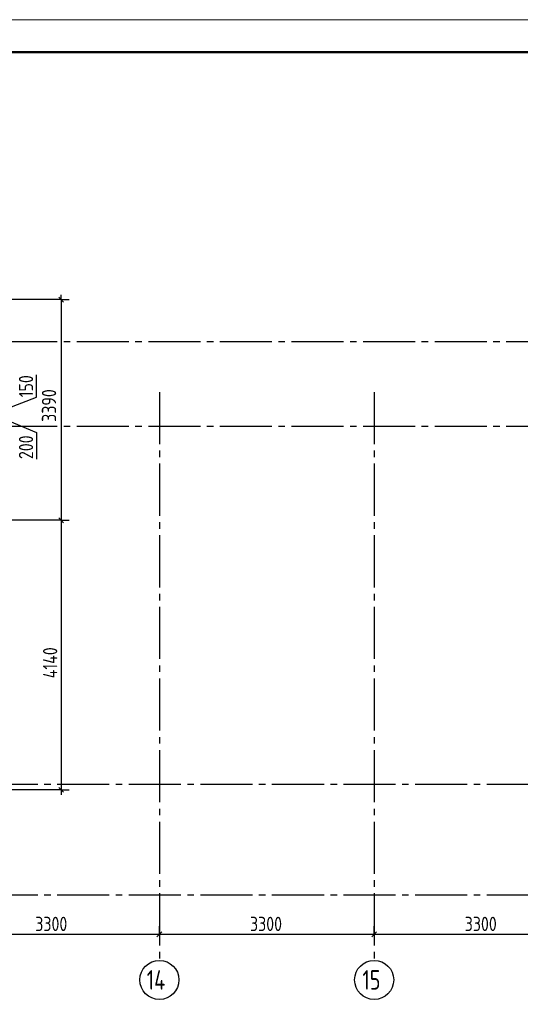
# Model space of a CAD drawing. Header units: millimetres. Extents: x 40580 to 1168286, y -220995 to 81020.
# Tile 10 of 194: x 230251 to 237944, y -113793 to -98668. Entities that reach past the tile are written whole.
import ezdxf

# ---------------------------------------------------------------- set-up
doc = ezdxf.new("R2010")
doc.units = ezdxf.units.MM
doc.linetypes.add('______5', pattern=[1100, 800, -100, 100, -100])
doc.linetypes.add('CENTER', pattern=[2, 1.25, -0.25, 0.25, -0.25])
doc.layers.add('Standard', color=7, linetype='Continuous', lineweight=25)
doc.layers.add('ОСИ', color=7, linetype='CENTER', lineweight=15)
doc.styles.add('GOST 2.304-81', font='txt')
doc.styles.add('ISOCPEUR', font='isocpeur.ttf')

msp = doc.modelspace()

# ---------------------------------------------------------------- linework, layer by layer
at = {"layer": 'Standard', "color": 251, "linetype": 'Continuous', "lineweight": -3, "true_color": 0x656565, "transparency": 33554687}
for p, q in [((230888.3, -102968.4), (229618.3, -102968.4)), ((230888.3, -102968.4), (230763.3, -102968.4)), ((230888.3, -102968.4), (231013.3, -102968.4)), ((230888.3, -106358.4), (230763.3, -106358.4)), ((230888.3, -106358.4), (231013.3, -106358.4)), ((230888.3, -110498.4), (226578.3, -110498.4)), ((230888.3, -110498.4), (230763.3, -110498.4)), ((230888.3, -110498.4), (231013.3, -110498.4)), ((232398.3, -112718.4), (232398.3, -112593.4)), ((235698.3, -112718.4), (235698.3, -112593.4)), ((232398.3, -112718.4), (232398.3, -112843.4)), ((232398.3, -112718.4), (232398.3, -112718.4)), ((235698.3, -112718.4), (235698.3, -112843.4)), ((235698.3, -112718.4), (235698.3, -112718.4))]:
    msp.add_line(p, q, dxfattribs=at)
at = {"layer": 'Standard', "color": 7, "linetype": 'Continuous', "lineweight": 25, "transparency": 33554687}
for p, q in [((230850.8, -102930.9), (230925.8, -103005.9)), ((230850.8, -106320.9), (230925.8, -106395.9)), ((230850.8, -110460.9), (230925.8, -110535.9)), ((232360.8, -112755.9), (232435.8, -112680.9)), ((235660.8, -112755.9), (235735.8, -112680.9))]:
    msp.add_line(p, q, dxfattribs=at)
at = {"layer": 'Standard', "color": 7, "linetype": 'Continuous', "lineweight": -3, "transparency": 33554687}
for p, q in [((230888.3, -102968.4), (230888.3, -102893.4)), ((230508.3, -104468.4), (230508.3, -104124.4)), ((230058.3, -104643.4), (230508.3, -104468.4)), ((230058.3, -104818.4), (230508.3, -105011.8)), ((230508.3, -105011.8), (230508.3, -105418.4)), ((230888.3, -105773.4), (230888.3, -110498.4)), ((230888.3, -110498.4), (230888.3, -110573.4)), ((229098.3, -112718.4), (232398.3, -112718.4)), ((232398.3, -112718.4), (235698.3, -112718.4)), ((235698.3, -112718.4), (238998.3, -112718.4))]:
    msp.add_line(p, q, dxfattribs=at)
at = {"layer": 'Standard', "color": 7, "linetype": 'Continuous', "lineweight": 13, "transparency": 33554687}
msp.add_lwpolyline([(215068.3, -128368.4), (257068.3, -128368.4), (257068.3, -98668.4), (215068.3, -98668.4), (215068.3, -128368.4)], close=True, dxfattribs=at)
at = {"layer": 'Standard', "color": 7, "linetype": 'Continuous', "lineweight": 50, "transparency": 33554687}
msp.add_lwpolyline([(217068.3, -99168.4), (256568.3, -99168.4), (256568.3, -127868.4), (217068.3, -127868.4), (217068.3, -99168.4)], close=True, dxfattribs=at)
at = {"layer": 'Standard', "color": 7, "linetype": 'Continuous', "lineweight": -3, "transparency": 33554687}
msp.add_lwpolyline([(230888.3, -102968.4), (230888.3, -104737.7), (230888.3, -104737.7), (230888.3, -105773.4)], dxfattribs=at)
at = {"layer": 'Standard', "color": 251, "linetype": 'Continuous', "lineweight": -3, "true_color": 0x656565, "transparency": 33554687}
msp.add_lwpolyline([(230888.3, -106358.4), (230871.3, -106358.4), (230871.3, -106358.4), (229288.3, -106358.4)], dxfattribs=at)
at = {"layer": 'ОСИ', "color": 8, "linetype": '______5', "lineweight": -3, "transparency": 33554687}
for p, q in [((250628.3, -103618.4), (218768.3, -103618.4)), ((232398.3, -104388.4), (232398.3, -113118.4)), ((235698.3, -104388.4), (235698.3, -113118.4)), ((250628.3, -104918.4), (218768.3, -104918.4)), ((250628.3, -104918.4), (218768.3, -104918.4)), ((250328.3, -110418.4), (218768.3, -110418.4)), ((250328.3, -112118.4), (218768.3, -112118.4))]:
    msp.add_line(p, q, dxfattribs=at)
at = {"layer": 'ОСИ', "color": 7, "linetype": 'Continuous', "lineweight": -3, "transparency": 33554687}
for centre in [(232398.3, -113418.4), (235698.3, -113418.4)]:
    msp.add_circle(centre, 300, dxfattribs=at)

# ---------------------------------------------------------------- texts
at = {"layer": 'Standard', "color": 7, "linetype": 'Continuous', "lineweight": 25, "transparency": 33554687, "char_height": 220, "attachment_point": 7, "rotation": 90, "style": 'GOST 2.304-81'}
for s, insert, width in [('150', (230458.3, -104468.4), 469.509), ('3390', (230812.1, -104846.2), 657.046), ('200', (230458.3, -105418.4), 531.96), ('4140', (230829.5, -108785.8), 657.058)]:
    msp.add_mtext(s, dxfattribs=dict(at, insert=insert, width=width))
at = {"layer": 'Standard', "color": 7, "linetype": 'Continuous', "lineweight": 25, "transparency": 33554687, "char_height": 220, "width": 641.47, "attachment_point": 7, "style": 'GOST 2.304-81'}
for insert in [(230490.3, -112668.4), (233790.3, -112668.4), (237090.3, -112668.4)]:
    msp.add_mtext('3300', dxfattribs=dict(at, insert=insert))
at = {"layer": 'ОСИ', "color": 7, "linetype": 'Continuous', "lineweight": 25, "transparency": 33554687, "char_height": 300, "attachment_point": 7, "style": 'ISOCPEUR'}
for s, insert, width in [('\\W0.76;14', (232203.3, -113568.4), 504.567), ('\\W0.75;15', (235518.3, -113568.4), 472.641)]:
    msp.add_mtext(s, dxfattribs=dict(at, insert=insert, width=width))

doc.saveas('drawing.dxf')
